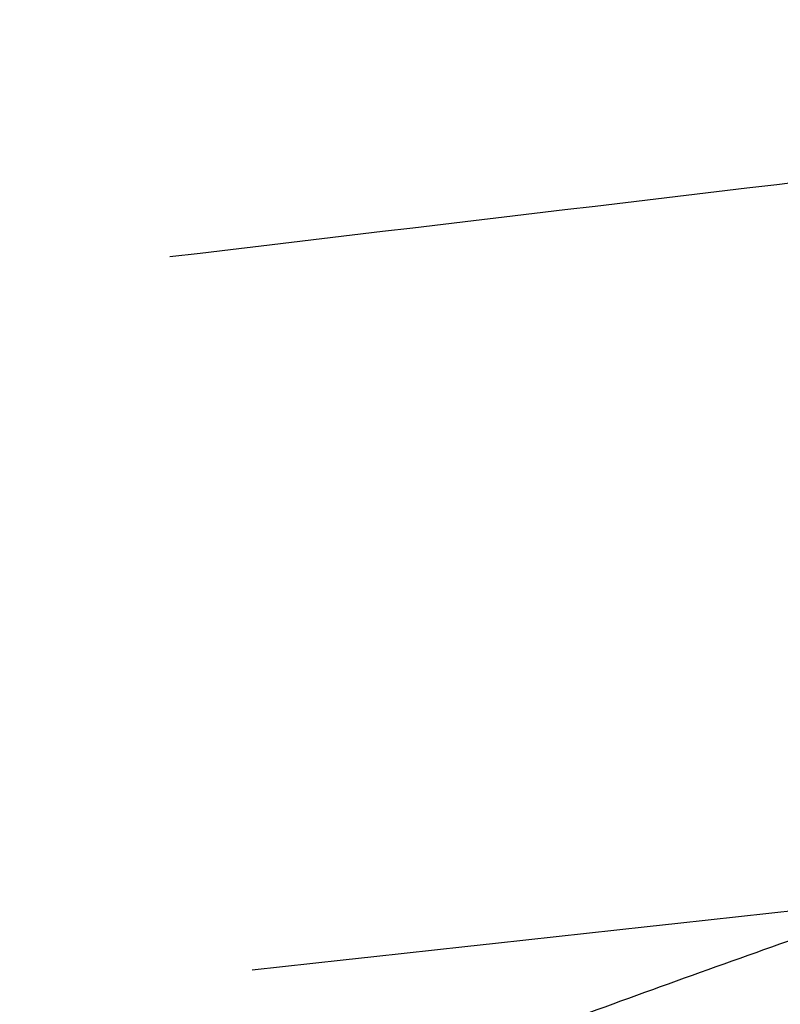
# Model space of a CAD drawing. Header units: millimetres. Extents: x -590 to 610, y -240 to 426.
# Tile 147 of 256: x 508.74 to 512.47, y 29.33 to 34.16. Entities that reach past the tile are written whole.
import ezdxf

# ---------------------------------------------------------------- set-up
doc = ezdxf.new("R2010")
doc.units = ezdxf.units.MM
doc.layers.add('mousse 2', color=7, linetype='Continuous', true_color=0x616161)

msp = doc.modelspace()

# ---------------------------------------------------------------- linework, layer by layer
at = {"layer": 'mousse 2'}
for points, weights in [([(524.1456, 11.8522, 192.1318), (524.1136, 16.1526, 251.8487), (509.1618, 73.986, 247.8046)], [1, 0.707863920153, 1]), ([(512.4023, 7.5775, 192.706), (512.2281, 12.0945, 252.1325), (486.3026, 65.6276, 248.3891)], [1, 0.709478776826, 1]), ([(509.621, 6.1593, 192.8967), (509.3864, 10.7398, 252.2272), (480.9094, 62.8639, 248.5823)], [1, 0.710014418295, 1])]:
    msp.add_rational_spline(points, weights, degree=2, dxfattribs=at)
for points in [[(509.475, 32.9955, 391.0128), (568.7282, 40.0625, 390.5186), (593.707, 42.6544, 371.0541)], [(509.8778, 29.4995, 391.2573), (569.1871, 36.0446, 390.7996), (594.3089, 37.4747, 371.4157)], [(510.3519, 25.0082, 391.5713), (569.7267, 30.9415, 391.1564), (594.8328, 32.5335, 371.7614)]]:
    msp.add_open_spline(points, degree=2, dxfattribs=at)
msp.add_rational_spline([(456.9467, -46.7201, 240.0836), (457.0694, -41.4489, 239.6239), (457.7795, -35.4997, 239.1056), (459.2606, -29.0737, 238.5422), (459.9257, -26.4842, 238.3149), (461.2389, -22.0504, 237.9255), (463.0922, -17.1235, 237.4923), (465.0256, -12.9237, 237.1225), (466.2106, -10.5775, 236.9157), (468.0946, -7.0583, 236.6054), (471.2429, -1.9396, 236.1545), (476.1027, 4.4828, 235.5882), (481.5651, 10.4161, 235.0651), (486.561, 14.8936, 234.671), (490.8145, 18.1864, 234.381), (495.2426, 21.2856, 234.1084), (499.8951, 24.0584, 233.8648), (504.6859, 26.4617, 233.6534), (509.5618, 28.6202, 233.4636), (514.5956, 30.4256, 233.305), (519.7908, 31.8714, 233.1778), (525.5997, 33.1811, 233.0623), (530.1991, 33.8162, 233.0063), (533.4285, 34.0705, 232.9839)], [0.86564780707, 0.864891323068, 0.864040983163, 0.863092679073, 0.862707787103, 0.862048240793, 0.861311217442, 0.860678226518, 0.860322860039, 0.859789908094, 0.859016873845, 0.85804241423, 0.857143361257, 0.856469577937, 0.855972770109, 0.855508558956, 0.85509462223, 0.854734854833, 0.854411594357, 0.854142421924, 0.853925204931, 0.853726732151, 0.85363057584, 0.853592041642], degree=3, knots=[4.833697, 4.833697, 4.833697, 4.833697, 28.480332, 31.560247, 34.640081, 40.576885, 52.457385, 58.410816, 61.498357, 64.363523, 76.479597, 88.619965, 100.773397, 112.961543, 118.963856, 125.195382, 137.480646, 143.544461, 149.619647, 161.806938, 167.93046, 174.298497, 189.113361, 189.113361, 189.113361, 189.113361], dxfattribs=at)

doc.saveas('drawing.dxf')
